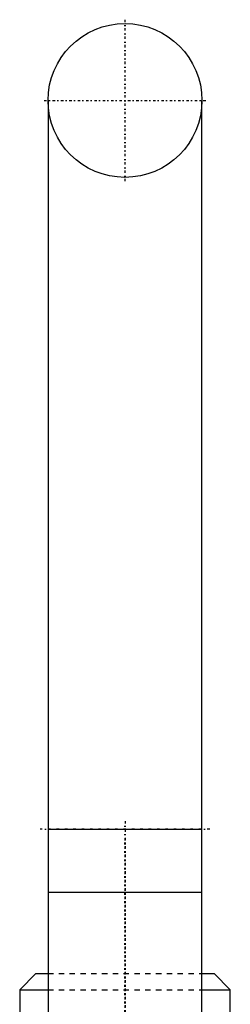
# Model space of a CAD drawing. Extents: x -54 to 54, y -3 to 544.
# Tile 5 of 5: x -20 to 20, y 361 to 544. Entities that reach past the tile are written whole.
import ezdxf

# ---------------------------------------------------------------- set-up
doc = ezdxf.new("R2010")
doc.units = 0
doc.linetypes.add('CENTER', pattern=[1.5, 0.45, -0.5, 0.05, -0.5])
doc.linetypes.add('DASHED', pattern=[2, 1, -1])
for name, color, linetype in [('AM_0', 7, 'CONTINUOUS'), ('AM_3', 7, 'DASHED'), ('AM_7', 7, 'CENTER')]:
    doc.layers.add(name, color=color, linetype=linetype)

msp = doc.modelspace()

# ---------------------------------------------------------------- linework, layer by layer
at = {"layer": 'AM_0', "color": 7, "linetype": 'CONTINUOUS'}
for p, q in [((-14.25, 528.75), (-14.25, 382)), ((14.25, 382), (14.25, 528.75)), ((-14.25, 393.75), (14.25, 393.75)), ((-14.25, 382), (-14.25, 172)), ((14.25, 382), (-14.25, 382)), ((14.25, 172), (14.25, 382)), ((-16.5, 367), (-19.5, 364)), ((-16.5, 367), (-14.27, 367)), ((14.27, 367), (16.5, 367)), ((19.5, 364), (16.5, 367)), ((-19.5, 364), (-19.5, 347)), ((-19.5, 364), (-14.27, 364)), ((14.27, 364), (19.5, 364)), ((19.5, 347), (19.5, 364))]:
    msp.add_line(p, q, dxfattribs=at)
msp.add_circle((0, 528.75), 14.25, dxfattribs=at)
at = {"layer": 'AM_3', "color": 6, "linetype": 'DASHED'}
for p, q in [((-14.27, 367), (14.27, 367)), ((-14.27, 364), (14.27, 364))]:
    msp.add_line(p, q, dxfattribs=at)
at = {"layer": 'AM_7', "color": 4, "linetype": 'CENTER'}
for p, q in [((0, 513.79), (0, 543.71)), ((-14.96, 528.75), (14.96, 528.75)), ((0, 395.25), (0, 147.46)), ((15.68, 393.75), (-15.68, 393.75)), ((0, 140.55), (0, 392.5))]:
    msp.add_line(p, q, dxfattribs=at)

doc.saveas('drawing.dxf')
